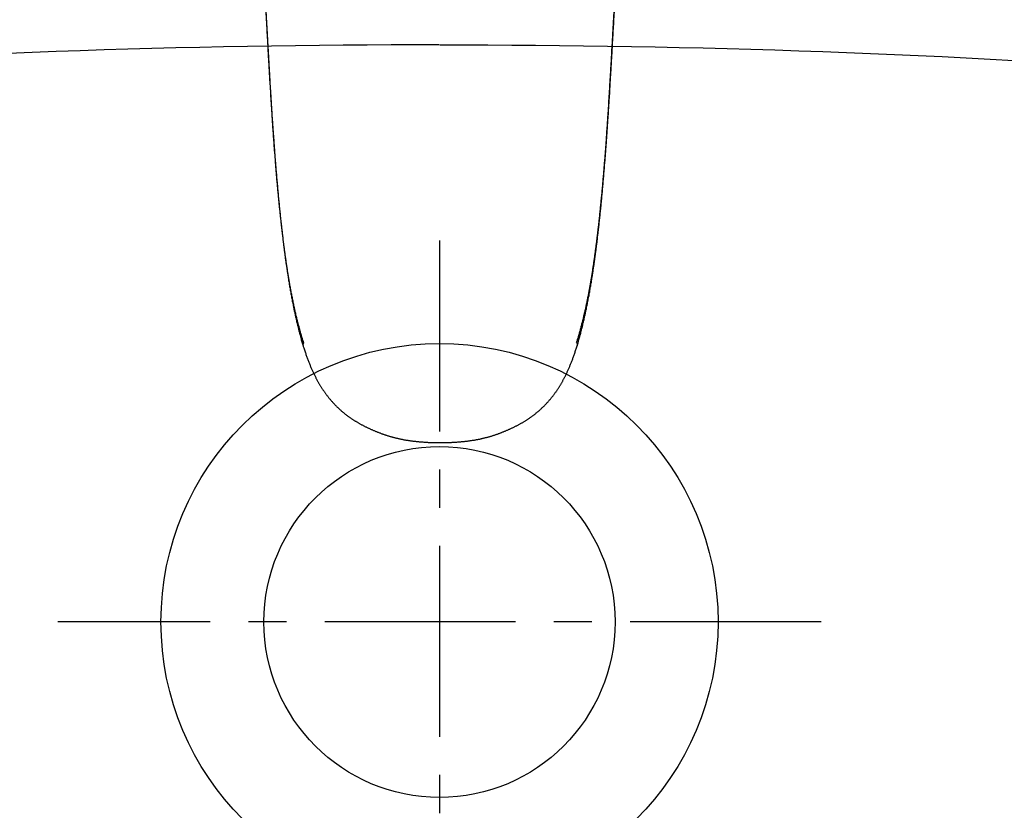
# Model space of a CAD drawing. Header units: millimetres. Extents: x -6792 to 22441, y -13430 to 4653.
# Tile 16 of 256: x -5628 to -5615, y -7963 to -7953. Entities that reach past the tile are written whole.
import ezdxf
from ezdxf import colors
from ezdxf.entities.mleader import LeaderData, LeaderLine
from ezdxf.math import Vec2, Vec3

# ---------------------------------------------------------------- set-up
doc = ezdxf.new("R2010")
doc.units = ezdxf.units.MM
doc.linetypes.add('CENTER', pattern=[2, 1.25, -0.25, 0.25, -0.25])
doc.layers.add('_A_OPIS', color=253, linetype='Continuous', lineweight=9)
doc.layers.add('Wyposazenie Wew - Urzadzenia Sanitarne', color=6, linetype='Continuous')
doc.styles.get("Standard").update_dxf_attribs({"font": 'arial.ttf'})

# ---------------------------------------------------------------- blocks, each defined once
blk = doc.blocks.new('ORAS_ELECTRA')
for p, q in [((-1.795, -9.882), (-1.795, -9.882)), ((-1.795, -9.882), (-1.795, -9.883)), ((1.795, -9.882), (1.795, -9.883))]:
    blk.add_line(p, q)
for points, knots in [([(-2.369, -4.189), (-2.369, -4.196), (-2.368, -4.213), (-2.366, -4.24), (-2.364, -4.271), (-2.361, -4.301), (-2.359, -4.332), (-2.357, -4.364), (-2.355, -4.395), (-2.353, -4.427), (-2.35, -4.459), (-2.348, -4.491), (-2.346, -4.523), (-2.344, -4.555), (-2.341, -4.588), (-2.339, -4.621), (-2.337, -4.654), (-2.335, -4.687), (-2.332, -4.721), (-2.33, -4.754), (-2.328, -4.788), (-2.326, -4.823), (-2.323, -4.857), (-2.321, -4.892), (-2.319, -4.927), (-2.317, -4.962), (-2.314, -4.998), (-2.312, -5.034), (-2.309, -5.07), (-2.307, -5.107), (-2.305, -5.143), (-2.303, -5.178), (-2.3, -5.213), (-2.298, -5.247), (-2.296, -5.281), (-2.294, -5.314), (-2.292, -5.346), (-2.29, -5.378), (-2.288, -5.41), (-2.286, -5.442), (-2.284, -5.475), (-2.282, -5.507), (-2.28, -5.54), (-2.279, -5.573), (-2.277, -5.606), (-2.275, -5.641), (-2.273, -5.677), (-2.27, -5.714), (-2.268, -5.752), (-2.266, -5.791), (-2.264, -5.832), (-2.261, -5.873), (-2.259, -5.916), (-2.256, -5.96), (-2.254, -6.006), (-2.251, -6.053), (-2.248, -6.102), (-2.245, -6.153), (-2.242, -6.207), (-2.239, -6.263), (-2.236, -6.323), (-2.232, -6.388), (-2.228, -6.459), (-2.223, -6.539), (-2.217, -6.631), (-2.211, -6.725), (-2.206, -6.814), (-2.201, -6.892), (-2.196, -6.961), (-2.192, -7.025), (-2.187, -7.085), (-2.183, -7.142), (-2.179, -7.197), (-2.175, -7.252), (-2.171, -7.306), (-2.168, -7.358), (-2.164, -7.407), (-2.16, -7.455), (-2.156, -7.502), (-2.152, -7.548), (-2.149, -7.594), (-2.145, -7.638), (-2.141, -7.681), (-2.138, -7.724), (-2.134, -7.766), (-2.13, -7.807), (-2.127, -7.847), (-2.123, -7.887), (-2.119, -7.926), (-2.116, -7.965), (-2.112, -8.003), (-2.108, -8.041), (-2.105, -8.078), (-2.101, -8.114), (-2.097, -8.151), (-2.093, -8.187), (-2.09, -8.223), (-2.086, -8.258), (-2.082, -8.293), (-2.078, -8.328), (-2.074, -8.363), (-2.07, -8.397), (-2.066, -8.431), (-2.062, -8.465), (-2.058, -8.499), (-2.054, -8.532), (-2.05, -8.566), (-2.046, -8.6), (-2.041, -8.633), (-2.037, -8.667), (-2.032, -8.7), (-2.028, -8.734), (-2.023, -8.767), (-2.019, -8.8), (-2.014, -8.833), (-2.009, -8.865), (-2.004, -8.898), (-1.999, -8.93), (-1.994, -8.963), (-1.989, -8.995), (-1.984, -9.027), (-1.979, -9.059), (-1.974, -9.09), (-1.968, -9.122), (-1.963, -9.154), (-1.957, -9.186), (-1.951, -9.218), (-1.945, -9.25), (-1.939, -9.281), (-1.933, -9.313), (-1.927, -9.345), (-1.92, -9.377), (-1.914, -9.408), (-1.907, -9.44), (-1.9, -9.471), (-1.894, -9.503), (-1.886, -9.534), (-1.879, -9.565), (-1.872, -9.596), (-1.864, -9.627), (-1.857, -9.657), (-1.849, -9.687), (-1.842, -9.717), (-1.834, -9.746), (-1.826, -9.775), (-1.818, -9.804), (-1.81, -9.832), (-1.802, -9.858), (-1.797, -9.874), (-1.795, -9.881)], [0, 0, 0, 0, 0.003717, 0.009313, 0.014928, 0.020555, 0.026233, 0.03193, 0.037647, 0.043385, 0.049146, 0.054929, 0.060735, 0.066566, 0.072421, 0.078302, 0.08421, 0.090145, 0.096108, 0.102101, 0.108124, 0.114179, 0.120284, 0.12643, 0.132619, 0.138851, 0.145129, 0.151456, 0.157822, 0.164262, 0.170565, 0.17674, 0.182798, 0.188746, 0.194593, 0.200378, 0.205891, 0.21142, 0.216964, 0.222524, 0.228101, 0.233694, 0.239304, 0.244935, 0.25068, 0.256699, 0.262858, 0.269171, 0.275654, 0.282327, 0.289211, 0.29633, 0.303656, 0.31119, 0.318955, 0.326981, 0.335304, 0.343968, 0.353032, 0.362574, 0.372698, 0.383557, 0.395482, 0.409046, 0.424384, 0.442107, 0.456898, 0.469886, 0.481632, 0.49246, 0.502582, 0.51214, 0.521235, 0.530868, 0.540056, 0.548857, 0.557329, 0.565515, 0.573524, 0.581406, 0.589126, 0.596695, 0.604126, 0.611427, 0.618606, 0.625673, 0.632633, 0.639493, 0.646258, 0.652934, 0.659525, 0.665978, 0.67238, 0.678735, 0.685044, 0.691309, 0.697531, 0.703712, 0.709852, 0.715953, 0.722016, 0.728043, 0.734034, 0.739991, 0.745914, 0.751731, 0.757726, 0.763707, 0.769675, 0.775628, 0.781568, 0.787493, 0.793405, 0.799302, 0.805186, 0.811056, 0.816912, 0.822755, 0.828583, 0.834399, 0.840201, 0.845993, 0.851773, 0.857574, 0.863393, 0.869228, 0.875078, 0.880939, 0.88681, 0.892689, 0.898573, 0.904459, 0.910345, 0.916229, 0.922108, 0.927981, 0.933845, 0.93973, 0.945574, 0.951371, 0.95712, 0.962821, 0.968473, 0.974077, 0.979632, 0.985144, 0.990541, 0.995855, 1, 1, 1, 1]), ([(-1.788, -9.841), (-1.792, -9.827), (-1.801, -9.8), (-1.814, -9.757), (-1.827, -9.713), (-1.839, -9.668), (-1.851, -9.623), (-1.863, -9.578), (-1.876, -9.528), (-1.888, -9.475), (-1.902, -9.417), (-1.914, -9.359), (-1.927, -9.301), (-1.938, -9.242), (-1.95, -9.182), (-1.961, -9.122), (-1.971, -9.065), (-1.98, -9.011), (-1.989, -8.96), (-1.997, -8.908), (-2.005, -8.857), (-2.013, -8.805), (-2.02, -8.753), (-2.028, -8.7), (-2.035, -8.648), (-2.042, -8.595), (-2.049, -8.54), (-2.056, -8.482), (-2.063, -8.422), (-2.07, -8.362), (-2.077, -8.302), (-2.084, -8.241), (-2.091, -8.18), (-2.097, -8.12), (-2.103, -8.058), (-2.109, -7.997), (-2.116, -7.933), (-2.122, -7.866), (-2.128, -7.795), (-2.135, -7.725), (-2.141, -7.654), (-2.147, -7.583), (-2.153, -7.51), (-2.158, -7.437), (-2.164, -7.363), (-2.17, -7.29), (-2.176, -7.209), (-2.182, -7.121), (-2.189, -7.026), (-2.195, -6.93), (-2.202, -6.825), (-2.21, -6.708), (-2.217, -6.581), (-2.225, -6.461), (-2.231, -6.35), (-2.237, -6.246), (-2.243, -6.151), (-2.248, -6.064), (-2.252, -5.986), (-2.256, -5.909), (-2.26, -5.837), (-2.264, -5.771), (-2.267, -5.712), (-2.271, -5.652), (-2.274, -5.593), (-2.278, -5.533), (-2.281, -5.474), (-2.285, -5.415), (-2.288, -5.356), (-2.292, -5.297), (-2.296, -5.239), (-2.299, -5.181), (-2.303, -5.124), (-2.306, -5.068), (-2.31, -5.011), (-2.314, -4.95), (-2.318, -4.884), (-2.323, -4.814), (-2.328, -4.744), (-2.332, -4.677), (-2.337, -4.611), (-2.341, -4.548), (-2.345, -4.486), (-2.35, -4.423), (-2.354, -4.361), (-2.359, -4.298), (-2.363, -4.236), (-2.366, -4.195), (-2.367, -4.175)], [0, 0, 0, 0, 0.008254, 0.016507, 0.025317, 0.034126, 0.042936, 0.051746, 0.060556, 0.071566, 0.082578, 0.093589, 0.1046, 0.115711, 0.126823, 0.137935, 0.149046, 0.158432, 0.167818, 0.177204, 0.186591, 0.195976, 0.205383, 0.21479, 0.224198, 0.233605, 0.243012, 0.253602, 0.264194, 0.274785, 0.285377, 0.295967, 0.306582, 0.317197, 0.327813, 0.338428, 0.349043, 0.361157, 0.373272, 0.385388, 0.397503, 0.409617, 0.422179, 0.434741, 0.447303, 0.459865, 0.472427, 0.488628, 0.50483, 0.521032, 0.537233, 0.558838, 0.580443, 0.602048, 0.619714, 0.63738, 0.655045, 0.668297, 0.681548, 0.694797, 0.708046, 0.718249, 0.728453, 0.738657, 0.74886, 0.759063, 0.769284, 0.779506, 0.789728, 0.79995, 0.810172, 0.82009, 0.830008, 0.839927, 0.849846, 0.859764, 0.872181, 0.884598, 0.897015, 0.909432, 0.920744, 0.932056, 0.943368, 0.954679, 0.966009, 0.97734, 0.98867, 1, 1, 1, 1]), ([(1.788, -9.841), (1.792, -9.827), (1.801, -9.8), (1.814, -9.757), (1.827, -9.712), (1.84, -9.666), (1.852, -9.62), (1.864, -9.573), (1.876, -9.526), (1.887, -9.479), (1.898, -9.431), (1.909, -9.384), (1.919, -9.335), (1.929, -9.287), (1.939, -9.238), (1.949, -9.189), (1.958, -9.14), (1.967, -9.091), (1.975, -9.041), (1.984, -8.991), (1.992, -8.94), (2, -8.889), (2.008, -8.838), (2.015, -8.787), (2.023, -8.735), (2.03, -8.683), (2.037, -8.631), (2.044, -8.579), (2.051, -8.526), (2.057, -8.472), (2.064, -8.418), (2.07, -8.363), (2.077, -8.309), (2.083, -8.249), (2.09, -8.185), (2.097, -8.116), (2.104, -8.046), (2.111, -7.975), (2.119, -7.901), (2.126, -7.826), (2.132, -7.75), (2.139, -7.674), (2.145, -7.598), (2.152, -7.522), (2.158, -7.446), (2.164, -7.369), (2.17, -7.293), (2.176, -7.21), (2.182, -7.121), (2.189, -7.026), (2.195, -6.93), (2.202, -6.825), (2.21, -6.708), (2.217, -6.581), (2.224, -6.468), (2.23, -6.369), (2.235, -6.284), (2.24, -6.2), (2.245, -6.118), (2.249, -6.038), (2.253, -5.961), (2.258, -5.884), (2.262, -5.812), (2.266, -5.746), (2.269, -5.685), (2.273, -5.623), (2.276, -5.562), (2.28, -5.503), (2.283, -5.446), (2.286, -5.391), (2.29, -5.336), (2.293, -5.281), (2.296, -5.226), (2.3, -5.17), (2.304, -5.112), (2.307, -5.056), (2.311, -4.999), (2.315, -4.939), (2.319, -4.876), (2.323, -4.809), (2.328, -4.743), (2.332, -4.677), (2.337, -4.612), (2.341, -4.546), (2.346, -4.481), (2.35, -4.417), (2.354, -4.355), (2.359, -4.295), (2.363, -4.235), (2.366, -4.195), (2.367, -4.175)], [0, 0, 0, 0, 0.008254, 0.016507, 0.02553, 0.034553, 0.043576, 0.052599, 0.061622, 0.070733, 0.079845, 0.088957, 0.098069, 0.10718, 0.116312, 0.125444, 0.134576, 0.143708, 0.15284, 0.162117, 0.171395, 0.180673, 0.189951, 0.199229, 0.208526, 0.217824, 0.227123, 0.236421, 0.245719, 0.255331, 0.264944, 0.274557, 0.28417, 0.293783, 0.305821, 0.31786, 0.329899, 0.341938, 0.354976, 0.368015, 0.381054, 0.394094, 0.407132, 0.420191, 0.43325, 0.446309, 0.459368, 0.472427, 0.488628, 0.50483, 0.521031, 0.537233, 0.558838, 0.580443, 0.602048, 0.616437, 0.630826, 0.645215, 0.659604, 0.672724, 0.685844, 0.698965, 0.712084, 0.72259, 0.733096, 0.743602, 0.754107, 0.764612, 0.774114, 0.783617, 0.793119, 0.802622, 0.812124, 0.822104, 0.832085, 0.842066, 0.852047, 0.862028, 0.873762, 0.885496, 0.89723, 0.908963, 0.920715, 0.932467, 0.944219, 0.955971, 0.966978, 0.977985, 0.988993, 1, 1, 1, 1]), ([(1.795, -9.882), (1.797, -9.874), (1.803, -9.856), (1.811, -9.829), (1.818, -9.802), (1.826, -9.774), (1.834, -9.746), (1.841, -9.717), (1.849, -9.688), (1.856, -9.659), (1.864, -9.629), (1.871, -9.599), (1.878, -9.569), (1.885, -9.538), (1.892, -9.507), (1.899, -9.476), (1.906, -9.445), (1.913, -9.413), (1.919, -9.382), (1.926, -9.35), (1.932, -9.319), (1.938, -9.287), (1.944, -9.255), (1.95, -9.223), (1.956, -9.191), (1.962, -9.159), (1.967, -9.128), (1.973, -9.096), (1.978, -9.064), (1.983, -9.032), (1.988, -9), (1.994, -8.968), (1.998, -8.936), (2.003, -8.904), (2.008, -8.872), (2.013, -8.839), (2.018, -8.806), (2.022, -8.774), (2.027, -8.741), (2.031, -8.708), (2.036, -8.675), (2.04, -8.641), (2.045, -8.608), (2.049, -8.574), (2.053, -8.541), (2.057, -8.507), (2.061, -8.473), (2.065, -8.439), (2.069, -8.406), (2.073, -8.372), (2.077, -8.338), (2.081, -8.303), (2.085, -8.268), (2.088, -8.233), (2.092, -8.198), (2.096, -8.163), (2.1, -8.127), (2.103, -8.091), (2.107, -8.055), (2.111, -8.018), (2.114, -7.981), (2.118, -7.944), (2.121, -7.906), (2.125, -7.867), (2.128, -7.828), (2.132, -7.789), (2.136, -7.748), (2.139, -7.707), (2.143, -7.666), (2.146, -7.624), (2.15, -7.581), (2.153, -7.537), (2.157, -7.493), (2.161, -7.447), (2.164, -7.401), (2.168, -7.354), (2.171, -7.305), (2.175, -7.255), (2.179, -7.203), (2.183, -7.15), (2.187, -7.093), (2.191, -7.034), (2.195, -6.971), (2.2, -6.903), (2.205, -6.83), (2.21, -6.748), (2.216, -6.655), (2.222, -6.561), (2.227, -6.472), (2.231, -6.396), (2.235, -6.329), (2.239, -6.268), (2.242, -6.211), (2.245, -6.158), (2.248, -6.106), (2.251, -6.054), (2.254, -6.003), (2.257, -5.954), (2.259, -5.907), (2.262, -5.862), (2.264, -5.818), (2.267, -5.776), (2.269, -5.735), (2.272, -5.695), (2.274, -5.657), (2.276, -5.619), (2.278, -5.583), (2.28, -5.549), (2.282, -5.516), (2.284, -5.484), (2.286, -5.452), (2.288, -5.419), (2.29, -5.387), (2.292, -5.355), (2.294, -5.323), (2.296, -5.291), (2.298, -5.259), (2.3, -5.226), (2.302, -5.193), (2.304, -5.159), (2.306, -5.125), (2.308, -5.09), (2.311, -5.054), (2.313, -5.018), (2.315, -4.982), (2.318, -4.945), (2.32, -4.91), (2.322, -4.874), (2.325, -4.839), (2.327, -4.804), (2.329, -4.77), (2.331, -4.735), (2.334, -4.701), (2.336, -4.668), (2.338, -4.634), (2.341, -4.601), (2.343, -4.568), (2.345, -4.535), (2.347, -4.502), (2.35, -4.47), (2.352, -4.438), (2.354, -4.406), (2.356, -4.374), (2.358, -4.342), (2.361, -4.311), (2.363, -4.28), (2.365, -4.249), (2.367, -4.218), (2.369, -4.199), (2.369, -4.189)], [0, 0, 0, 0, 0.005038, 0.010202, 0.015438, 0.020746, 0.026129, 0.031616, 0.037148, 0.042728, 0.048356, 0.054031, 0.059753, 0.065522, 0.071336, 0.07721, 0.083054, 0.088907, 0.094767, 0.100633, 0.106501, 0.11237, 0.118237, 0.124099, 0.129955, 0.135801, 0.141637, 0.147458, 0.153264, 0.159052, 0.16482, 0.170592, 0.17638, 0.182182, 0.187997, 0.193826, 0.199669, 0.205525, 0.211396, 0.217281, 0.22318, 0.229093, 0.23502, 0.240962, 0.246917, 0.252887, 0.258873, 0.264744, 0.270655, 0.276599, 0.282577, 0.288591, 0.29464, 0.300727, 0.306852, 0.313017, 0.319222, 0.32547, 0.331761, 0.338097, 0.34448, 0.35091, 0.357432, 0.364069, 0.37079, 0.377602, 0.384508, 0.391515, 0.398627, 0.405853, 0.413199, 0.420673, 0.428284, 0.436043, 0.443961, 0.451976, 0.460197, 0.46869, 0.477489, 0.486643, 0.49621, 0.506268, 0.516924, 0.528329, 0.540707, 0.554406, 0.569958, 0.587907, 0.602425, 0.615225, 0.626448, 0.6367, 0.646277, 0.655311, 0.663901, 0.672996, 0.681665, 0.689963, 0.697946, 0.705657, 0.713128, 0.720386, 0.727407, 0.734186, 0.740753, 0.747131, 0.753341, 0.759398, 0.764702, 0.770296, 0.775908, 0.781502, 0.78708, 0.792642, 0.798188, 0.803719, 0.809237, 0.814915, 0.820728, 0.826637, 0.832648, 0.83877, 0.845009, 0.851377, 0.857823, 0.864175, 0.870479, 0.876735, 0.882947, 0.889115, 0.895241, 0.901326, 0.907364, 0.913372, 0.919351, 0.925301, 0.931224, 0.93712, 0.942989, 0.948834, 0.954654, 0.960451, 0.966225, 0.971977, 0.977708, 0.983419, 0.989109, 0.994754, 1, 1, 1, 1]), ([(-1.788, -9.841), (-1.788, -9.842), (-1.79, -9.845), (-1.792, -9.85), (-1.794, -9.856), (-1.796, -9.861), (-1.797, -9.867), (-1.797, -9.872), (-1.796, -9.877), (-1.796, -9.88), (-1.795, -9.882), (-1.795, -9.882)], [0, 0, 0, 0, 0.07486, 0.206455, 0.338602, 0.471195, 0.60435, 0.73461, 0.853802, 0.973322, 1, 1, 1, 1]), ([(-1.795, -9.883), (-1.794, -9.886), (-1.791, -9.896), (-1.785, -9.914), (-1.777, -9.937), (-1.769, -9.962), (-1.761, -9.986), (-1.753, -10.009), (-1.745, -10.032), (-1.736, -10.054), (-1.728, -10.076), (-1.72, -10.097), (-1.712, -10.117), (-1.704, -10.137), (-1.696, -10.157), (-1.688, -10.176), (-1.68, -10.194), (-1.671, -10.213), (-1.663, -10.231), (-1.655, -10.248), (-1.647, -10.265), (-1.638, -10.282), (-1.63, -10.298), (-1.622, -10.314), (-1.613, -10.33), (-1.605, -10.346), (-1.596, -10.361), (-1.588, -10.376), (-1.579, -10.39), (-1.571, -10.405), (-1.562, -10.419), (-1.553, -10.433), (-1.544, -10.447), (-1.535, -10.46), (-1.525, -10.474), (-1.516, -10.488), (-1.506, -10.501), (-1.497, -10.514), (-1.487, -10.527), (-1.477, -10.54), (-1.467, -10.553), (-1.457, -10.566), (-1.447, -10.578), (-1.437, -10.59), (-1.426, -10.602), (-1.416, -10.614), (-1.406, -10.626), (-1.395, -10.637), (-1.384, -10.648), (-1.374, -10.66), (-1.363, -10.671), (-1.352, -10.682), (-1.341, -10.692), (-1.33, -10.703), (-1.318, -10.713), (-1.307, -10.724), (-1.296, -10.734), (-1.284, -10.744), (-1.272, -10.754), (-1.261, -10.763), (-1.249, -10.773), (-1.237, -10.782), (-1.225, -10.791), (-1.213, -10.801), (-1.201, -10.81), (-1.188, -10.818), (-1.176, -10.827), (-1.163, -10.836), (-1.151, -10.844), (-1.138, -10.853), (-1.125, -10.861), (-1.112, -10.869), (-1.098, -10.877), (-1.084, -10.885), (-1.071, -10.894), (-1.057, -10.901), (-1.043, -10.909), (-1.029, -10.917), (-1.014, -10.925), (-1, -10.932), (-0.985, -10.94), (-0.97, -10.947), (-0.955, -10.954), (-0.94, -10.961), (-0.925, -10.968), (-0.91, -10.975), (-0.895, -10.982), (-0.88, -10.989), (-0.865, -10.995), (-0.849, -11.002), (-0.834, -11.008), (-0.818, -11.014), (-0.803, -11.02), (-0.787, -11.026), (-0.772, -11.032), (-0.756, -11.038), (-0.741, -11.043), (-0.725, -11.049), (-0.709, -11.054), (-0.693, -11.059), (-0.677, -11.064), (-0.661, -11.069), (-0.646, -11.073), (-0.63, -11.078), (-0.614, -11.082), (-0.598, -11.086), (-0.582, -11.09), (-0.565, -11.094), (-0.549, -11.098), (-0.533, -11.102), (-0.516, -11.105), (-0.499, -11.108), (-0.482, -11.112), (-0.465, -11.115), (-0.448, -11.118), (-0.43, -11.121), (-0.413, -11.123), (-0.395, -11.126), (-0.377, -11.129), (-0.359, -11.131), (-0.34, -11.133), (-0.322, -11.135), (-0.303, -11.137), (-0.284, -11.139), (-0.264, -11.141), (-0.245, -11.142), (-0.225, -11.144), (-0.205, -11.145), (-0.185, -11.146), (-0.165, -11.148), (-0.144, -11.149), (-0.123, -11.149), (-0.102, -11.15), (-0.081, -11.151), (-0.059, -11.151), (-0.038, -11.151), (-0.018, -11.151), (-0.005, -11.151), (0, -11.151)], [0, 0, 0, 0, 0.0048173, 0.0137162, 0.0251837, 0.0364292, 0.0474423, 0.0582281, 0.0688043, 0.079101, 0.0891433, 0.0989535, 0.1085514, 0.1179539, 0.1271763, 0.1362319, 0.1451327, 0.1538901, 0.1625239, 0.1709913, 0.1793038, 0.187474, 0.1955127, 0.2034299, 0.2112343, 0.2189339, 0.226536, 0.234047, 0.2414731, 0.2488199, 0.2560685, 0.2631903, 0.2704993, 0.2777933, 0.2850672, 0.2923163, 0.2995363, 0.3067229, 0.3138724, 0.3209813, 0.3280462, 0.3350643, 0.3420328, 0.3489495, 0.3558097, 0.3626531, 0.3694834, 0.3762802, 0.3830449, 0.3897792, 0.3964848, 0.4031632, 0.4098159, 0.4164445, 0.4230504, 0.4296352, 0.4362002, 0.4427469, 0.4492767, 0.4557909, 0.4622929, 0.4687296, 0.4751875, 0.4816343, 0.4880712, 0.4944996, 0.5009208, 0.5073359, 0.5137455, 0.5201465, 0.5266912, 0.5332824, 0.5399127, 0.5465735, 0.5532561, 0.5599511, 0.5666486, 0.5733314, 0.5800866, 0.586875, 0.5936978, 0.6005561, 0.6074509, 0.6143832, 0.6213424, 0.6277813, 0.6345844, 0.6413836, 0.6481784, 0.654969, 0.6617552, 0.6685373, 0.6753312, 0.6818729, 0.6885959, 0.695307, 0.7020057, 0.7086923, 0.7153668, 0.7220294, 0.7286805, 0.7353204, 0.7419495, 0.7485682, 0.7551769, 0.7617763, 0.7683668, 0.7749453, 0.7814947, 0.788216, 0.7949899, 0.8018158, 0.8086919, 0.815616, 0.822586, 0.8295976, 0.8366693, 0.8438073, 0.8510058, 0.8582686, 0.8655999, 0.8730039, 0.8804843, 0.8880534, 0.8956971, 0.9034089, 0.9111927, 0.9190524, 0.9269922, 0.9350165, 0.9431299, 0.9513377, 0.959645, 0.9680579, 0.9765824, 0.9852458, 0.9937364, 1, 1, 1, 1]), ([(0, -11.151), (0.002, -11.151), (0.012, -11.151), (0.028, -11.151), (0.05, -11.151), (0.072, -11.151), (0.094, -11.15), (0.115, -11.15), (0.137, -11.149), (0.158, -11.148), (0.179, -11.147), (0.2, -11.146), (0.22, -11.144), (0.241, -11.143), (0.261, -11.141), (0.28, -11.139), (0.3, -11.138), (0.319, -11.136), (0.338, -11.133), (0.357, -11.131), (0.376, -11.129), (0.395, -11.126), (0.413, -11.123), (0.431, -11.121), (0.449, -11.118), (0.466, -11.115), (0.484, -11.111), (0.501, -11.108), (0.519, -11.105), (0.536, -11.101), (0.552, -11.097), (0.569, -11.093), (0.585, -11.089), (0.602, -11.085), (0.617, -11.081), (0.633, -11.077), (0.649, -11.072), (0.665, -11.068), (0.681, -11.063), (0.696, -11.058), (0.712, -11.053), (0.728, -11.048), (0.743, -11.042), (0.759, -11.037), (0.774, -11.031), (0.79, -11.025), (0.805, -11.019), (0.821, -11.013), (0.836, -11.007), (0.851, -11.001), (0.866, -10.994), (0.882, -10.988), (0.897, -10.981), (0.912, -10.974), (0.927, -10.968), (0.942, -10.96), (0.958, -10.953), (0.973, -10.946), (0.988, -10.938), (1.003, -10.93), (1.018, -10.923), (1.032, -10.915), (1.047, -10.907), (1.061, -10.899), (1.075, -10.891), (1.089, -10.883), (1.103, -10.875), (1.116, -10.866), (1.13, -10.858), (1.143, -10.849), (1.156, -10.841), (1.169, -10.832), (1.181, -10.823), (1.194, -10.815), (1.206, -10.806), (1.218, -10.797), (1.23, -10.788), (1.242, -10.778), (1.254, -10.769), (1.265, -10.759), (1.277, -10.75), (1.288, -10.74), (1.3, -10.73), (1.311, -10.72), (1.322, -10.71), (1.333, -10.699), (1.344, -10.689), (1.355, -10.678), (1.366, -10.667), (1.377, -10.656), (1.388, -10.645), (1.398, -10.634), (1.409, -10.622), (1.419, -10.611), (1.429, -10.599), (1.439, -10.587), (1.45, -10.575), (1.459, -10.563), (1.469, -10.55), (1.479, -10.538), (1.489, -10.525), (1.499, -10.512), (1.508, -10.499), (1.518, -10.485), (1.527, -10.472), (1.536, -10.458), (1.545, -10.445), (1.554, -10.431), (1.563, -10.417), (1.572, -10.403), (1.58, -10.389), (1.589, -10.374), (1.597, -10.36), (1.605, -10.345), (1.613, -10.33), (1.622, -10.315), (1.63, -10.299), (1.638, -10.284), (1.646, -10.267), (1.654, -10.251), (1.662, -10.234), (1.669, -10.217), (1.677, -10.2), (1.685, -10.182), (1.693, -10.164), (1.701, -10.145), (1.709, -10.126), (1.716, -10.106), (1.724, -10.087), (1.732, -10.066), (1.74, -10.046), (1.747, -10.024), (1.755, -10.003), (1.763, -9.98), (1.771, -9.957), (1.778, -9.934), (1.786, -9.91), (1.792, -9.892), (1.795, -9.883), (1.795, -9.883)], [0, 0, 0, 0, 0.00238, 0.011424, 0.019568, 0.028355, 0.036934, 0.045536, 0.05402, 0.062394, 0.070664, 0.078835, 0.086913, 0.094904, 0.102812, 0.110642, 0.118398, 0.126087, 0.133711, 0.141243, 0.148695, 0.156072, 0.163379, 0.17062, 0.177805, 0.184927, 0.191988, 0.199, 0.205963, 0.212872, 0.219728, 0.226531, 0.233322, 0.23986, 0.246406, 0.252962, 0.259527, 0.266102, 0.272688, 0.279286, 0.285895, 0.292516, 0.299149, 0.305795, 0.312454, 0.319126, 0.325811, 0.332505, 0.339054, 0.345814, 0.35258, 0.359351, 0.366127, 0.372909, 0.379696, 0.386519, 0.393748, 0.400766, 0.407745, 0.414686, 0.421591, 0.42846, 0.435297, 0.44215, 0.448878, 0.455608, 0.462327, 0.469027, 0.475699, 0.482332, 0.488922, 0.495442, 0.501834, 0.50823, 0.514633, 0.521043, 0.527462, 0.533891, 0.54033, 0.546715, 0.553198, 0.559695, 0.566207, 0.572736, 0.579282, 0.585848, 0.592435, 0.599044, 0.605677, 0.612334, 0.619019, 0.625731, 0.632473, 0.639246, 0.646052, 0.652906, 0.65973, 0.666606, 0.673534, 0.68051, 0.687532, 0.694598, 0.701705, 0.708848, 0.716025, 0.723233, 0.730465, 0.737719, 0.744989, 0.752275, 0.759414, 0.766652, 0.773961, 0.781348, 0.788818, 0.796376, 0.804029, 0.811782, 0.819644, 0.827621, 0.835723, 0.843959, 0.85234, 0.860884, 0.869558, 0.878372, 0.887331, 0.896445, 0.905725, 0.915185, 0.924838, 0.9347, 0.94479, 0.955128, 0.965748, 0.976564, 0.987589, 0.998833, 1, 1, 1, 1]), ([(1.788, -9.841), (1.788, -9.842), (1.79, -9.845), (1.792, -9.85), (1.794, -9.856), (1.796, -9.861), (1.797, -9.867), (1.797, -9.872), (1.796, -9.877), (1.795, -9.88), (1.795, -9.882), (1.795, -9.882)], [0, 0, 0, 0, 0.074863, 0.207127, 0.339613, 0.4721, 0.604364, 0.732369, 0.860777, 0.989391, 1, 1, 1, 1])]:
    blk.add_open_spline(points, degree=3, knots=knots)
blk = doc.blocks.new('Umywalka KOŁO_bez barier')
at = {"linetype": 'Continuous'}
for points in [[(-0.005, -12.438), (-0.319, -12.438), (-0.632, -12.439), (-0.946, -12.441), (-1.259, -12.444), (-1.572, -12.447), (-1.886, -12.45), (-2.199, -12.455), (-2.512, -12.46), (-2.826, -12.466), (-3.139, -12.472), (-3.452, -12.479), (-3.766, -12.487), (-4.079, -12.496), (-4.392, -12.505), (-4.705, -12.515), (-5.019, -12.526), (-5.332, -12.538), (-5.645, -12.55)], [(0.007, -12.438), (0.32, -12.438), (0.633, -12.439), (0.947, -12.441), (1.26, -12.444), (1.573, -12.447), (1.887, -12.45), (2.2, -12.455), (2.514, -12.46), (2.827, -12.466), (3.14, -12.472), (3.454, -12.479), (3.767, -12.487), (4.08, -12.496), (4.393, -12.505), (4.707, -12.515), (5.02, -12.526), (5.333, -12.538), (5.646, -12.55), (5.959, -12.563), (6.272, -12.577), (6.585, -12.592), (6.898, -12.607), (7.211, -12.624), (7.524, -12.641)]]:
    blk.add_lwpolyline(points, dxfattribs=at)
at = {"linetype": 'CENTER', "ltscale": 2}
for points in [[(0.001, -15.002), (0.001, -24.996)], [(4.998, -19.999), (-4.996, -19.999)]]:
    blk.add_lwpolyline(points, dxfattribs=at)
for radius in [3.648, 2.299]:
    blk.add_circle((0.001, -19.999), radius)
blk.add_blockref('ORAS_ELECTRA', (0.009, -6.497))
blk = doc.blocks.new('_Dot')
at = {"color": 0, "linetype": 'ByBlock', "lineweight": -2}
blk.add_line((-0.5, 0), (-1, 0), dxfattribs=at)
at = {"color": 0, "linetype": 'ByBlock', "const_width": 0.5}
blk.add_lwpolyline([(-0.25, 0, 1), (0.25, 0, 1)], format="xyb", close=True, dxfattribs=at)

msp = doc.modelspace()

# ---------------------------------------------------------------- block references
at = {"layer": 'Wyposazenie Wew - Urzadzenia Sanitarne'}
msp.add_blockref('Umywalka KOŁO_bez barier', (-5622.09, -7940.47), dxfattribs=at)

# ---------------------------------------------------------------- leaders
at = {"layer": '_A_OPIS', "linetype": 'ByBlock'}
ml = msp.add_multileader_mtext('Standard', dxfattribs=at)
ml.set_content('COKOLIKI PRZYŚCIENNE O WYS. OK. 7-8 CM\\PZ PŁYTEK FORMATU 60X120CM CIĘTYCH\\PWZDŁUŻ NA 7-8 NP. OPTIMUM GRAND\\PCOLOURS GRAPHITE MAT FUGA 2 MM\\PO KOLORZE ZBLIŻONYM DO\\PPŁYTKI (GRAFIT)', color=256)
ml.set_leader_properties(color=256, linetype='ByLayer', lineweight=-1)
ml.set_arrow_properties(name='DOT')
ml.build(insert=Vec2(0, 0))
ml.multileader.update_dxf_attribs({"text_left_attachment_type": 6, "text_right_attachment_type": 5, "dogleg_length": 3, "arrow_head_size": 6})
ctx = ml.context
ctx.base_point, ctx.char_height, ctx.arrow_head_size, ctx.plane_origin, ctx.plane_x_axis, ctx.plane_y_axis = Vec3(-5565.753, -7773.837), 5, 6, Vec3(-5724.826, -8322.544), Vec3(-1, 0.00063), Vec3(-0.00063, -1)
ctx.left_attachment, ctx.right_attachment = 6, 5
notes = []
notes.append((ctx, [(0, (1, 1, 0), (-5724.518, -7828.12), (1, -0.00063), 5.014, [(0, [(-5724.458, -7738.784)], 0, [])])]))
ctx.mtext.insert, ctx.mtext.text_direction, ctx.mtext.rotation, ctx.mtext.line_spacing_factor, ctx.mtext.flow_direction = Vec3(-5717.466, -7767.272), Vec3(1, -0.00063), 6.282556, 1.2, 5
for ctx, leaders in notes:
    for number, flags, end, landing, length, lines in leaders:
        leader = LeaderData()
        leader.index, (leader.has_last_leader_line, leader.has_dogleg_vector, leader.attachment_direction) = number, flags
        leader.last_leader_point, leader.dogleg_vector, leader.dogleg_length = Vec3(end), Vec3(landing), length
        for number, points, colour, breaks in lines:
            line = LeaderLine()
            line.index, line.vertices, line.color, line.breaks = number, Vec3.list(points), colors.encode_raw_color(colour), breaks
            leader.lines.append(line)
        ctx.leaders.append(leader)

doc.saveas('drawing.dxf')
